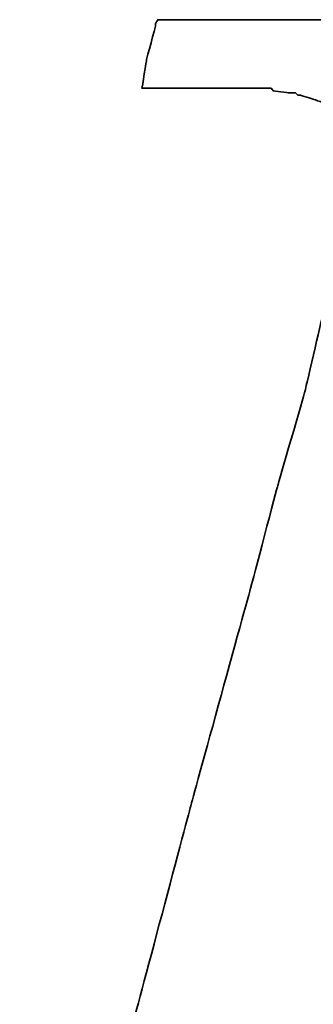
# Model space of a CAD drawing. Header units: millimetres. Extents: x 1396 to 1813, y -216 to -72.
# Tile 34 of 53: x 1715.197 to 1715.717, y -166.341 to -164.594. Entities that reach past the tile are written whole.
import ezdxf

# ---------------------------------------------------------------- set-up
doc = ezdxf.new("R2010")
doc.units = ezdxf.units.MM
doc.layers.add('DIM', color=4, linetype='CONTINUOUS')
doc.layers.add('layer 1', color=7, linetype='CONTINUOUS')

# ---------------------------------------------------------------- blocks, each defined once
blk = doc.blocks.new('TBI MOTION logo(完整正式版)')
at = {"layer": 'layer 1', "color": 22, "lineweight": 35}
blk.add_open_spline([(-40.59125, -7.943749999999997), (-40.59125, -7.943749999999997), (-40.97375, -7.943749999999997), (-40.97375, -7.943749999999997), (-40.97375, -7.943749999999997), (-40.97375, -7.943749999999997), (-41.38125, -7.943749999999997), (-41.38125, -7.943749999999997), (-41.38125, -7.943749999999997), (-41.38125, -7.943749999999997), (-41.54874999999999, -7.943749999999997), (-41.54874999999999, -7.943749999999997), (-41.54874999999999, -7.943749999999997), (-41.54874999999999, -7.943749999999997), (-41.59875, -7.943749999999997), (-41.59875, -7.943749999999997), (-41.59875, -7.943749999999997), (-41.59875, -7.943749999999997), (-41.88374999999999, -7.943749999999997), (-41.88374999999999, -7.943749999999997), (-41.88374999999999, -7.943749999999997), (-41.88374999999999, -7.943749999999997), (-41.90875, -7.91875), (-41.90875, -7.91875), (-41.90875, -7.91875), (-41.90875, -7.91875), (-42.19875, -7.871249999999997), (-42.19875, -7.871249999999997), (-42.19875, -7.871249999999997), (-42.19875, -7.871249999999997), (-42.43875, -7.82375), (-42.43875, -7.82375), (-42.43875, -7.82375), (-42.43875, -7.82375), (-42.45875, -7.82375), (-42.45875, -7.82375), (-42.45875, -7.82375), (-42.45875, -7.82375), (-42.48624999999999, -7.82375), (-42.48624999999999, -7.82375), (-42.48624999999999, -7.82375), (-42.48624999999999, -7.82375), (-42.67625, -7.723749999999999), (-42.67625, -7.723749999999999), (-42.67625, -7.723749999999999), (-42.67625, -7.723749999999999), (-42.70125, -7.70375), (-42.70125, -7.70375), (-42.70125, -7.70375), (-42.70125, -7.70375), (-42.72375, -7.678749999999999), (-42.72375, -7.678749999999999), (-42.72375, -7.678749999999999), (-42.72375, -7.678749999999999), (-42.86875, -7.488749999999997), (-42.86875, -7.488749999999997), (-42.86875, -7.488749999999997), (-42.86875, -7.488749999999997), (-42.89374999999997, -7.438749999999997), (-42.89374999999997, -7.438749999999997), (-42.89374999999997, -7.438749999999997), (-42.89374999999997, -7.438749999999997), (-42.91875, -7.388749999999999), (-42.91875, -7.388749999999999), (-42.91875, -7.388749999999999), (-42.91875, -7.388749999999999), (-42.93874999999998, -7.12875), (-42.93874999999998, -7.12875), (-42.93874999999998, -7.12875), (-42.93874999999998, -7.12875), (-42.96375, -7.103749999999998), (-42.96375, -7.103749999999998), (-42.96375, -7.103749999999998), (-42.96375, -7.103749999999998), (-42.96375, -7.053749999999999), (-42.96375, -7.053749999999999), (-42.96375, -7.053749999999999), (-42.96375, -7.053749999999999), (-42.96375, -7.00875), (-42.96375, -7.00875), (-42.96375, -7.00875), (-42.96375, -7.00875), (-42.91875, -6.69625), (-42.91875, -6.69625), (-42.91875, -6.69625), (-42.91875, -6.69625), (-42.91875, -6.62375), (-42.91875, -6.62375), (-42.91875, -6.62375), (-42.91875, -6.62375), (-42.91875, -6.59625), (-42.91875, -6.59625), (-42.91875, -6.59625), (-42.91875, -6.59625), (-42.91875, -6.57375), (-42.91875, -6.57375), (-42.91875, -6.57375), (-42.91875, -6.57375), (-42.91875, -6.528749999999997), (-42.91875, -6.528749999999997), (-42.91875, -6.528749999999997), (-42.91875, -6.528749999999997), (-42.89374999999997, -6.50375), (-42.89374999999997, -6.50375), (-42.89374999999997, -6.50375), (-42.89374999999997, -6.50375), (-42.84374999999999, -6.38375), (-42.84374999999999, -6.38375), (-42.84374999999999, -6.38375), (-42.84374999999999, -6.38375), (-42.84374999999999, -6.358749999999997), (-42.84374999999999, -6.358749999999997), (-42.84374999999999, -6.358749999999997), (-42.84374999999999, -6.358749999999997), (-42.74625, -6.143749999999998), (-42.74625, -6.143749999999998), (-42.74625, -6.143749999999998), (-42.74625, -6.143749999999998), (-42.70125, -5.853749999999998), (-42.70125, -5.853749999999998), (-42.70125, -5.853749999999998), (-42.70125, -5.853749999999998), (-42.60374999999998, -5.47125), (-42.60374999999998, -5.47125), (-42.60374999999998, -5.47125), (-42.60374999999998, -5.47125), (-42.60374999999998, -5.44875), (-42.60374999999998, -5.44875), (-42.60374999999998, -5.44875), (-42.60374999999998, -5.44875), (-42.38875, -4.678749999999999), (-42.38875, -4.678749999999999), (-42.38875, -4.678749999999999), (-42.38875, -4.678749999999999), (-42.36375, -4.653749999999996), (-42.36375, -4.653749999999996), (-42.36375, -4.653749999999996), (-42.36375, -4.653749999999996), (-42.12375, -3.69625), (-42.12375, -3.69625), (-42.12375, -3.69625), (-42.12375, -3.69625), (-42.12375, -3.67374), (-42.12375, -3.67374), (-42.12375, -3.67374), (-42.12375, -3.67374), (-41.78875, -2.593739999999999), (-41.78875, -2.593739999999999), (-41.78875, -2.593739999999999), (-41.78875, -2.593739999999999), (-41.18875, -0.19375), (-41.18875, -0.19375), (-41.18875, -0.19375), (-41.18875, -0.19375), (-40.54375, 2.20624), (-40.54375, 2.20624), (-40.54375, 2.20624), (-40.54375, 2.20624), (-40.25374999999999, 3.308749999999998), (-40.25374999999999, 3.308749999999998), (-40.25374999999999, 3.308749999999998), (-40.25374999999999, 3.308749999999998), (-39.98875, 4.27125), (-39.98875, 4.27125), (-39.98875, 4.27125), (-39.98875, 4.27125), (-39.77375, 5.131249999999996), (-39.77375, 5.131249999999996), (-39.77375, 5.131249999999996), (-39.77375, 5.131249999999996), (-39.67875, 5.47125), (-39.67875, 5.47125), (-39.67875, 5.47125), (-39.67875, 5.47125), (-39.60375, 5.756249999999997), (-39.60375, 5.756249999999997), (-39.60375, 5.756249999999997), (-39.60375, 5.756249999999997), (-39.60375, 5.78125), (-39.60375, 5.78125), (-39.60375, 5.78125), (-39.60375, 5.78125), (-39.50875, 5.97125), (-39.50875, 5.97125), (-39.50875, 5.97125), (-39.50875, 5.97125), (-39.50875, 6.138749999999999), (-39.50875, 6.138749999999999), (-39.50875, 6.138749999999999), (-39.50875, 6.138749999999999), (-39.48625, 6.166249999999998), (-39.48625, 6.166249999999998), (-39.48625, 6.166249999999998), (-39.48625, 6.166249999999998), (-39.46125, 6.286249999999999), (-39.46125, 6.286249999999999), (-39.46125, 6.286249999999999), (-39.46125, 6.286249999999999), (-39.46125, 6.426249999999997), (-39.46125, 6.426249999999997), (-39.46125, 6.426249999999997), (-39.46125, 6.426249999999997), (-39.41375, 6.426249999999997), (-39.41375, 6.426249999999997), (-39.41375, 6.426249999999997), (-39.41375, 6.426249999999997), (-39.29375, 6.69125), (-39.29375, 6.69125), (-39.29375, 6.69125), (-39.29375, 6.69125), (-39.26875, 6.741249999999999), (-39.26875, 6.741249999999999), (-39.26875, 6.741249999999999), (-39.26875, 6.741249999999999), (-39.24375, 6.76625), (-39.24375, 6.76625), (-39.24375, 6.76625), (-39.24375, 6.76625), (-38.98375, 7.006239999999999), (-38.98375, 7.006239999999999), (-38.98375, 7.006239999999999), (-38.98375, 7.006239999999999), (-38.95625, 7.026239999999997), (-38.95625, 7.026239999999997), (-38.95625, 7.026239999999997), (-38.95625, 7.026239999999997), (-38.78875, 7.126239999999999), (-38.78875, 7.126239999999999), (-38.78875, 7.126239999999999), (-38.78875, 7.126239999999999), (-38.76375, 7.126239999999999), (-38.76375, 7.126239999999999), (-38.76375, 7.126239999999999), (-38.76375, 7.126239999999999), (-38.74375, 7.126239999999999), (-38.74375, 7.126239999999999), (-38.74375, 7.126239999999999), (-38.74375, 7.126239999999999), (-38.52875, 7.171249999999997), (-38.52875, 7.171249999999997), (-38.52875, 7.171249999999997), (-38.52875, 7.171249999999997), (-38.52875, 7.196239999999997), (-38.52875, 7.196239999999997), (-38.52875, 7.196239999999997), (-38.52875, 7.196239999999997), (-38.50375, 7.196239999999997), (-38.50375, 7.196239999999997), (-38.50375, 7.196239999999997), (-38.50375, 7.196239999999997), (-38.26125, 7.21875), (-38.26125, 7.21875), (-38.26125, 7.21875), (-38.26125, 7.21875), (-38.23875000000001, 7.246239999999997), (-38.23875000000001, 7.246239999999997), (-38.23875000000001, 7.246239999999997), (-38.23875000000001, 7.246239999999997), (-38.21625, 7.246239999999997), (-38.21625, 7.246239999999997), (-38.21625, 7.246239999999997), (-38.21625, 7.246239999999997), (-38.18875, 7.246239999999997), (-38.18875, 7.246239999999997), (-38.18875, 7.246239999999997), (-38.18875, 7.246239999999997), (-37.90375, 7.246239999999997), (-37.90375, 7.246239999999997), (-37.90375, 7.246239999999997), (-37.90375, 7.246239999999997), (-37.85375, 7.246239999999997), (-37.85375, 7.246239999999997), (-37.85375, 7.246239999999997), (-37.85375, 7.246239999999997), (-37.75875, 7.246239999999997), (-37.75875, 7.246239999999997), (-37.75875, 7.246239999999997), (-37.75875, 7.246239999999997), (-37.42375, 7.246239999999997), (-37.42375, 7.246239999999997), (-37.42375, 7.246239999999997), (-37.42375, 7.246239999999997), (-37.08875, 7.246239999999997), (-37.08875, 7.246239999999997), (-37.08875, 7.246239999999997), (-37.08875, 7.246239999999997), (-37.06375, 7.246239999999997), (-37.06375, 7.246239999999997), (-37.06375, 7.246239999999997), (-37.06375, 7.246239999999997), (-37.06375, 7.266239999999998), (-37.06375, 7.266239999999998), (-37.06375, 7.266239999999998), (-37.06375, 7.266239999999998), (-37.03875, 7.291249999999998), (-37.03875, 7.291249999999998), (-37.03875, 7.291249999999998), (-37.03875, 7.291249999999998), (-37.03875, 7.31625), (-37.03875, 7.31625), (-37.03875, 7.31625), (-37.03875, 7.31625), (-36.94125, 7.676249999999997), (-36.94125, 7.676249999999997), (-36.94125, 7.676249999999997), (-36.94125, 7.676249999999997), (-36.86875, 7.98625), (-36.86875, 7.98625), (-36.86875, 7.98625), (-36.86875, 7.98625), (-36.98875000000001, 7.98625), (-36.98875000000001, 7.98625), (-36.98875000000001, 7.98625), (-36.98875000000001, 7.98625), (-37.42375, 7.98625), (-37.42375, 7.98625), (-37.42375, 7.98625), (-37.42375, 7.98625), (-37.94875, 7.98625), (-37.94875, 7.98625), (-37.94875, 7.98625), (-37.94875, 7.98625), (-38.57375, 7.98625), (-38.57375, 7.98625), (-38.57375, 7.98625), (-38.57375, 7.98625), (-39.29375, 7.98625), (-39.29375, 7.98625), (-39.29375, 7.98625), (-39.29375, 7.98625), (-40.82875, 7.98625), (-40.82875, 7.98625), (-40.82875, 7.98625), (-40.82875, 7.98625), (-42.36375, 7.98625), (-42.36375, 7.98625), (-42.36375, 7.98625), (-42.36375, 7.98625), (-43.08375, 7.98625), (-43.08375, 7.98625), (-43.08375, 7.98625), (-43.08375, 7.98625), (-43.70875, 7.98625), (-43.70875, 7.98625), (-43.70875, 7.98625), (-43.70875, 7.98625), (-44.23375, 7.98625), (-44.23375, 7.98625), (-44.23375, 7.98625), (-44.23375, 7.98625), (-44.66875, 7.98625), (-44.66875, 7.98625), (-44.66875, 7.98625), (-44.66875, 7.98625), (-44.88375, 7.98625), (-44.88375, 7.98625), (-44.88375, 7.98625), (-44.88375, 7.98625), (-44.90874999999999, 7.94125), (-44.90874999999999, 7.94125), (-44.90874999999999, 7.94125), (-44.90874999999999, 7.94125), (-44.90874999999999, 7.916249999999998), (-44.90874999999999, 7.916249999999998), (-44.90874999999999, 7.916249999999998), (-44.90874999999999, 7.916249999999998), (-45.00375, 7.55625), (-45.00375, 7.55625), (-45.00375, 7.55625), (-45.00375, 7.55625), (-45.05374999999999, 7.246239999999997), (-45.05374999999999, 7.246239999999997), (-45.05374999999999, 7.246239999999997), (-45.05374999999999, 7.246239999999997), (-44.61875, 7.246239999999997), (-44.61875, 7.246239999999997), (-44.61875, 7.246239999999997), (-44.61875, 7.246239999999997), (-44.11375, 7.246239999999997), (-44.11375, 7.246239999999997), (-44.11375, 7.246239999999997), (-44.11375, 7.246239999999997), (-43.99375, 7.246239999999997), (-43.99375, 7.246239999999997), (-43.99375, 7.246239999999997), (-43.99375, 7.246239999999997), (-43.94625, 7.246239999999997), (-43.94625, 7.246239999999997), (-43.94625, 7.246239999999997), (-43.94625, 7.246239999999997), (-43.92374, 7.246239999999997), (-43.92374, 7.246239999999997), (-43.92374, 7.246239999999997), (-43.92374, 7.246239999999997), (-43.65874999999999, 7.246239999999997), (-43.65874999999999, 7.246239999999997), (-43.65874999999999, 7.246239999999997), (-43.65874999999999, 7.246239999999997), (-43.63875, 7.21875), (-43.63875, 7.21875), (-43.63875, 7.21875), (-43.63875, 7.21875), (-43.46874999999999, 7.196239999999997), (-43.46874999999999, 7.196239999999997), (-43.46874999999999, 7.196239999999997), (-43.46874999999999, 7.196239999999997), (-43.39875, 7.196239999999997), (-43.39875, 7.196239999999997), (-43.39875, 7.196239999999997), (-43.39875, 7.196239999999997), (-43.37125, 7.171249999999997), (-43.37125, 7.171249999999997), (-43.37125, 7.171249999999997), (-43.37125, 7.171249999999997), (-43.34875, 7.171249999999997), (-43.34875, 7.171249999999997), (-43.34875, 7.171249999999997), (-43.34875, 7.171249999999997), (-43.20375, 7.126239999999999), (-43.20375, 7.126239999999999), (-43.20375, 7.126239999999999), (-43.20375, 7.126239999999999), (-43.05875, 7.076239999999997), (-43.05875, 7.076239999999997), (-43.05875, 7.076239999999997), (-43.05875, 7.076239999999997), (-43.01375, 7.076239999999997), (-43.01375, 7.076239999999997), (-43.01375, 7.076239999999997), (-43.01375, 7.076239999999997), (-42.98875, 7.026239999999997), (-42.98875, 7.026239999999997), (-42.98875, 7.026239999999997), (-42.98875, 7.026239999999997), (-42.79874999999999, 6.86125), (-42.79874999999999, 6.86125), (-42.79874999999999, 6.86125), (-42.79874999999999, 6.86125), (-42.77375, 6.81125), (-42.77375, 6.81125), (-42.77375, 6.81125), (-42.77375, 6.81125), (-42.74625, 6.76625), (-42.74625, 6.76625), (-42.74625, 6.76625), (-42.74625, 6.76625), (-42.72375, 6.47625), (-42.72375, 6.47625), (-42.72375, 6.47625), (-42.72375, 6.47625), (-42.70125, 6.45124), (-42.70125, 6.45124), (-42.70125, 6.45124), (-42.70125, 6.45124), (-42.70125, 6.426249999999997), (-42.70125, 6.426249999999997), (-42.70125, 6.426249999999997), (-42.70125, 6.426249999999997), (-42.72375, 6.40625), (-42.72375, 6.40625), (-42.72375, 6.40625), (-42.72375, 6.40625), (-42.74625, 5.97125), (-42.74625, 5.97125), (-42.74625, 5.97125), (-42.74625, 5.97125), (-42.74625, 5.94625), (-42.74625, 5.94625), (-42.74625, 5.94625), (-42.74625, 5.94625), (-42.74625, 5.926249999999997), (-42.74625, 5.926249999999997), (-42.74625, 5.926249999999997), (-42.74625, 5.926249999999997), (-42.77375, 5.876249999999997), (-42.77375, 5.876249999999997), (-42.77375, 5.876249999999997), (-42.77375, 5.876249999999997), (-42.81875, 5.80625), (-42.81875, 5.80625), (-42.81875, 5.80625), (-42.81875, 5.80625), (-42.86875, 5.63625), (-42.86875, 5.63625), (-42.86875, 5.63625), (-42.86875, 5.63625), (-42.91875, 5.39625), (-42.91875, 5.39625), (-42.91875, 5.39625), (-42.91875, 5.39625), (-42.91875, 5.37124), (-42.91875, 5.37124), (-42.91875, 5.37124), (-42.91875, 5.37124), (-43.01375, 5.10874), (-43.01375, 5.10874), (-43.01375, 5.10874), (-43.01375, 5.10874), (-43.10875, 4.771239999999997), (-43.10875, 4.771239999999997), (-43.10875, 4.771239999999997), (-43.10875, 4.771239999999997), (-43.29875, 3.956249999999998), (-43.29875, 3.956249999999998), (-43.29875, 3.956249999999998), (-43.29875, 3.956249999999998), (-43.58875, 2.951249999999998), (-43.58875, 2.951249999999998), (-43.58875, 2.951249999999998), (-43.58875, 2.951249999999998), (-43.87375, 1.87125), (-43.87375, 1.87125), (-43.87375, 1.87125), (-43.87375, 1.87125), (-44.52625, -0.50374), (-44.52625, -0.50374), (-44.52625, -0.50374), (-44.52625, -0.50374), (-45.14874999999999, -2.853749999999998), (-45.14874999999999, -2.853749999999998), (-45.14874999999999, -2.853749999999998), (-45.14874999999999, -2.853749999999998), (-45.43375, -3.95875), (-45.43375, -3.95875), (-45.43375, -3.95875), (-45.43375, -3.95875), (-45.69874999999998, -4.96875), (-45.69874999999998, -4.96875), (-45.69874999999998, -4.96875), (-45.69874999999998, -4.96875), (-45.91375, -5.78375), (-45.91375, -5.78375), (-45.91375, -5.78375), (-45.91375, -5.78375), (-46.01374999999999, -6.11875), (-46.01374999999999, -6.11875), (-46.01374999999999, -6.11875), (-46.01374999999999, -6.11875), (-46.01374999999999, -6.143749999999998), (-46.01374999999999, -6.143749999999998), (-46.01374999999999, -6.143749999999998), (-46.01374999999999, -6.143749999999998), (-46.10875, -6.40875), (-46.10875, -6.40875), (-46.10875, -6.40875), (-46.10875, -6.40875), (-46.15375, -6.648749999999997), (-46.15375, -6.648749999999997), (-46.15375, -6.648749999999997), (-46.15375, -6.648749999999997), (-46.20375, -6.83875), (-46.20375, -6.83875), (-46.20375, -6.83875), (-46.20375, -6.83875), (-46.22874999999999, -6.933749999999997), (-46.22874999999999, -6.933749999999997), (-46.22874999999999, -6.933749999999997), (-46.22874999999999, -6.933749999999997), (-46.22874999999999, -7.07875), (-46.22874999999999, -7.07875), (-46.22874999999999, -7.07875), (-46.22874999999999, -7.07875), (-46.27374999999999, -7.07875), (-46.27374999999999, -7.07875), (-46.27374999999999, -7.07875), (-46.27374999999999, -7.07875), (-46.39375, -7.34375), (-46.39375, -7.34375), (-46.39375, -7.34375), (-46.39375, -7.34375), (-46.39375, -7.36875), (-46.39375, -7.36875), (-46.39375, -7.36875), (-46.39375, -7.36875), (-46.42125, -7.388749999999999), (-46.42125, -7.388749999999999), (-46.42125, -7.388749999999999), (-46.42125, -7.388749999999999), (-46.68375, -7.678749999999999), (-46.68375, -7.678749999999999), (-46.68375, -7.678749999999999), (-46.68375, -7.678749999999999), (-46.70875, -7.70375), (-46.70875, -7.70375), (-46.70875, -7.70375), (-46.70875, -7.70375), (-46.75374999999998, -7.723749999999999), (-46.75374999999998, -7.723749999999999), (-46.75374999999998, -7.723749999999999), (-46.75374999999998, -7.723749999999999), (-47.08874999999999, -7.871249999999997), (-47.08874999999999, -7.871249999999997), (-47.08874999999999, -7.871249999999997), (-47.08874999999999, -7.871249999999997), (-47.11625, -7.871249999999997), (-47.11625, -7.871249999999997), (-47.11625, -7.871249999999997), (-47.11625, -7.871249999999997), (-47.13875, -7.893749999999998), (-47.13875, -7.893749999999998), (-47.13875, -7.893749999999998), (-47.13875, -7.893749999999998), (-47.56874999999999, -7.91875), (-47.56874999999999, -7.91875), (-47.56874999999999, -7.91875), (-47.56874999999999, -7.91875), (-47.59624999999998, -7.943749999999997), (-47.59624999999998, -7.943749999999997), (-47.59624999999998, -7.943749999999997), (-47.59624999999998, -7.943749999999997), (-47.64375, -7.943749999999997), (-47.64375, -7.943749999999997), (-47.64375, -7.943749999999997), (-47.64375, -7.943749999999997), (-47.73625, -7.943749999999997), (-47.73625, -7.943749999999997), (-47.73625, -7.943749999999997), (-47.73625, -7.943749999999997), (-48.07375, -7.943749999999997), (-48.07375, -7.943749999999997), (-48.07375, -7.943749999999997), (-48.07375, -7.943749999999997), (-48.36125, -7.943749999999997), (-48.36125, -7.943749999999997), (-48.36125, -7.943749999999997), (-48.36125, -7.943749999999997), (-48.36125, -7.966249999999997), (-48.36125, -7.966249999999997), (-48.36125, -7.966249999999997), (-48.36125, -7.966249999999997), (-48.36125, -7.991249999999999), (-48.36125, -7.991249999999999), (-48.36125, -7.991249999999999), (-48.36125, -7.991249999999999), (-48.38875, -8.013749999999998), (-48.38875, -8.013749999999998), (-48.38875, -8.013749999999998), (-48.38875, -8.013749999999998), (-48.50875, -8.34875), (-48.50875, -8.34875), (-48.50875, -8.34875), (-48.50875, -8.34875), (-48.55375, -8.68625), (-48.55375, -8.68625), (-48.55375, -8.68625), (-48.55375, -8.68625), (-48.45875, -8.68625), (-48.45875, -8.68625), (-48.45875, -8.68625), (-48.45875, -8.68625), (-48.07375, -8.68625), (-48.07375, -8.68625), (-48.07375, -8.68625), (-48.07375, -8.68625), (-47.52374999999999, -8.68625), (-47.52374999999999, -8.68625), (-47.52374999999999, -8.68625), (-47.52374999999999, -8.68625), (-46.92375, -8.68625), (-46.92375, -8.68625), (-46.92375, -8.68625), (-46.92375, -8.68625), (-46.25375, -8.68625), (-46.25375, -8.68625), (-46.25375, -8.68625), (-46.25375, -8.68625), (-46.20375, -8.68625), (-46.20375, -8.68625), (-46.20375, -8.68625), (-46.20375, -8.68625), (-44.71375, -8.68625), (-44.71375, -8.68625), (-44.71375, -8.68625), (-44.71375, -8.68625), (-43.22874999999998, -8.68625), (-43.22874999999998, -8.68625), (-43.22874999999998, -8.68625), (-43.22874999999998, -8.68625), (-42.55875, -8.68625), (-42.55875, -8.68625), (-42.55875, -8.68625), (-42.55875, -8.68625), (-42.50874999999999, -8.68625), (-42.50874999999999, -8.68625), (-42.50874999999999, -8.68625), (-42.50874999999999, -8.68625), (-41.93375, -8.68625), (-41.93375, -8.68625), (-41.93375, -8.68625), (-41.93375, -8.68625), (-41.38125, -8.68625), (-41.38125, -8.68625), (-41.38125, -8.68625), (-41.38125, -8.68625), (-40.97375, -8.68625), (-40.97375, -8.68625), (-40.97375, -8.68625), (-40.97375, -8.68625), (-40.78125, -8.68625), (-40.78125, -8.68625), (-40.78125, -8.68625), (-40.78125, -8.68625), (-40.78125, -8.638749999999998), (-40.78125, -8.638749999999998), (-40.78125, -8.638749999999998), (-40.78125, -8.638749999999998), (-40.75874999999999, -8.638749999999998), (-40.75874999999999, -8.638749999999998), (-40.75874999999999, -8.638749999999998), (-40.75874999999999, -8.638749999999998), (-40.66374999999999, -8.27875), (-40.66374999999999, -8.27875), (-40.66374999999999, -8.27875), (-40.66374999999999, -8.27875), (-40.59125, -7.943749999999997), (-40.59125, -7.943749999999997)], degree=3, knots=[0, 0, 0, 0, 0.0055865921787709, 0.0055865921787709, 0.0055865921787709, 0.0055866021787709, 0.0111731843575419, 0.0111731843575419, 0.0111731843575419, 0.0111731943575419, 0.0167597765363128, 0.0167597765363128, 0.0167597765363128, 0.0167597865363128, 0.0223463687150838, 0.0223463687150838, 0.0223463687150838, 0.0223463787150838, 0.0279329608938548, 0.0279329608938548, 0.0279329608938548, 0.0279329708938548, 0.0335195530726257, 0.0335195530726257, 0.0335195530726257, 0.0335195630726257, 0.0391061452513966, 0.0391061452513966, 0.0391061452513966, 0.0391061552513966, 0.0446927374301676, 0.0446927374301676, 0.0446927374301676, 0.0446927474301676, 0.0502793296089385, 0.0502793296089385, 0.0502793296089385, 0.0502793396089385, 0.0558659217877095, 0.0558659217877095, 0.0558659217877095, 0.0558659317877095, 0.0614525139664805, 0.0614525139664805, 0.0614525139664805, 0.0614525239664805, 0.0670391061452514, 0.0670391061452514, 0.0670391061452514, 0.0670391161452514, 0.0726256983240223, 0.0726256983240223, 0.0726256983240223, 0.0726257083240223, 0.0782122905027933, 0.0782122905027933, 0.0782122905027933, 0.0782123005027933, 0.0837988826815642, 0.0837988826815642, 0.0837988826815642, 0.0837988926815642, 0.0893854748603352, 0.0893854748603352, 0.0893854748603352, 0.0893854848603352, 0.0949720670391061, 0.0949720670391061, 0.0949720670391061, 0.0949720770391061, 0.1005586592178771, 0.1005586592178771, 0.1005586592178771, 0.1005586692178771, 0.106145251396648, 0.106145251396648, 0.106145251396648, 0.106145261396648, 0.1117318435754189, 0.1117318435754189, 0.1117318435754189, 0.1117318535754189, 0.1173184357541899, 0.1173184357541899, 0.1173184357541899, 0.1173184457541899, 0.1229050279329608, 0.1229050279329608, 0.1229050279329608, 0.1229050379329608, 0.1284916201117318, 0.1284916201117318, 0.1284916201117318, 0.1284916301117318, 0.1340782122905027, 0.1340782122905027, 0.1340782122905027, 0.1340782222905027, 0.1396648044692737, 0.1396648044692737, 0.1396648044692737, 0.1396648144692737, 0.1452513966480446, 0.1452513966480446, 0.1452513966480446, 0.1452514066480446, 0.1508379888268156, 0.1508379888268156, 0.1508379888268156, 0.1508379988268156, 0.1564245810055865, 0.1564245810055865, 0.1564245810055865, 0.1564245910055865, 0.1620111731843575, 0.1620111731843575, 0.1620111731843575, 0.1620111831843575, 0.1675977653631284, 0.1675977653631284, 0.1675977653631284, 0.1675977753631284, 0.1731843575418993, 0.1731843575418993, 0.1731843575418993, 0.1731843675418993, 0.1787709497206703, 0.1787709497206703, 0.1787709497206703, 0.1787709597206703, 0.1843575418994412, 0.1843575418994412, 0.1843575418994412, 0.1843575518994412, 0.1899441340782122, 0.1899441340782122, 0.1899441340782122, 0.1899441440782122, 0.1955307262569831, 0.1955307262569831, 0.1955307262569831, 0.1955307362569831, 0.2011173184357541, 0.2011173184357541, 0.2011173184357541, 0.2011173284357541, 0.206703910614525, 0.206703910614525, 0.206703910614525, 0.206703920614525, 0.2122905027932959, 0.2122905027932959, 0.2122905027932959, 0.2122905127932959, 0.2178770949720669, 0.2178770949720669, 0.2178770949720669, 0.2178771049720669, 0.2234636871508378, 0.2234636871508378, 0.2234636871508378, 0.2234636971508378, 0.2290502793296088, 0.2290502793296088, 0.2290502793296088, 0.2290502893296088, 0.2346368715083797, 0.2346368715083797, 0.2346368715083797, 0.2346368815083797, 0.2402234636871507, 0.2402234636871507, 0.2402234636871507, 0.2402234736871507, 0.2458100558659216, 0.2458100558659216, 0.2458100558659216, 0.2458100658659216, 0.2513966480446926, 0.2513966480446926, 0.2513966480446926, 0.2513966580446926, 0.2569832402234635, 0.2569832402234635, 0.2569832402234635, 0.2569832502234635, 0.2625698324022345, 0.2625698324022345, 0.2625698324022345, 0.2625698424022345, 0.2681564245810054, 0.2681564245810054, 0.2681564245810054, 0.2681564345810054, 0.2737430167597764, 0.2737430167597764, 0.2737430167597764, 0.2737430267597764, 0.2793296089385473, 0.2793296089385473, 0.2793296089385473, 0.2793296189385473, 0.2849162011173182, 0.2849162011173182, 0.2849162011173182, 0.2849162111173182, 0.2905027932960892, 0.2905027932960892, 0.2905027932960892, 0.2905028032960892, 0.2960893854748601, 0.2960893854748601, 0.2960893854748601, 0.29608939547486, 0.3016759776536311, 0.3016759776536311, 0.3016759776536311, 0.3016759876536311, 0.3072625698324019, 0.3072625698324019, 0.3072625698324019, 0.3072625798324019, 0.312849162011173, 0.312849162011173, 0.312849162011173, 0.312849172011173, 0.3184357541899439, 0.3184357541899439, 0.3184357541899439, 0.3184357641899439, 0.3240223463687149, 0.3240223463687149, 0.3240223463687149, 0.3240223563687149, 0.3296089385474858, 0.3296089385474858, 0.3296089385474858, 0.3296089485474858, 0.3351955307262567, 0.3351955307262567, 0.3351955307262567, 0.3351955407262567, 0.3407821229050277, 0.3407821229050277, 0.3407821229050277, 0.3407821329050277, 0.3463687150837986, 0.3463687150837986, 0.3463687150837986, 0.3463687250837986, 0.3519553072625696, 0.3519553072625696, 0.3519553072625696, 0.3519553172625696, 0.3575418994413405, 0.3575418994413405, 0.3575418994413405, 0.3575419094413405, 0.3631284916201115, 0.3631284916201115, 0.3631284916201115, 0.3631285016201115, 0.3687150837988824, 0.3687150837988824, 0.3687150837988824, 0.3687150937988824, 0.3743016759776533, 0.3743016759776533, 0.3743016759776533, 0.3743016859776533, 0.3798882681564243, 0.3798882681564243, 0.3798882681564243, 0.3798882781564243, 0.3854748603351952, 0.3854748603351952, 0.3854748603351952, 0.3854748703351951, 0.3910614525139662, 0.3910614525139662, 0.3910614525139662, 0.3910614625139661, 0.3966480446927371, 0.3966480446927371, 0.3966480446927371, 0.3966480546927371, 0.4022346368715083, 0.4022346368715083, 0.4022346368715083, 0.4022346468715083, 0.407821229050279, 0.407821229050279, 0.407821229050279, 0.407821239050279, 0.4134078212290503, 0.4134078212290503, 0.4134078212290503, 0.4134078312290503, 0.4189944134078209, 0.4189944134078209, 0.4189944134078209, 0.4189944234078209, 0.4245810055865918, 0.4245810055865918, 0.4245810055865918, 0.4245810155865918, 0.4301675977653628, 0.4301675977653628, 0.4301675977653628, 0.4301676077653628, 0.4357541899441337, 0.4357541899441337, 0.4357541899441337, 0.4357541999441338, 0.4413407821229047, 0.4413407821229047, 0.4413407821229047, 0.4413407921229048, 0.4469273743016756, 0.4469273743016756, 0.4469273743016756, 0.4469273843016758, 0.4525139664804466, 0.4525139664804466, 0.4525139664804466, 0.4525139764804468, 0.4581005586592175, 0.4581005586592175, 0.4581005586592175, 0.4581005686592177, 0.4636871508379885, 0.4636871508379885, 0.4636871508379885, 0.4636871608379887, 0.4692737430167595, 0.4692737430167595, 0.4692737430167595, 0.4692737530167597, 0.4748603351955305, 0.4748603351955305, 0.4748603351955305, 0.4748603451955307, 0.4804469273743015, 0.4804469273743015, 0.4804469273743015, 0.4804469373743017, 0.4860335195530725, 0.4860335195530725, 0.4860335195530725, 0.4860335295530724, 0.4916201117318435, 0.4916201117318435, 0.4916201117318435, 0.4916201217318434, 0.4972067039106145, 0.4972067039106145, 0.4972067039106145, 0.4972067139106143, 0.5027932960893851, 0.5027932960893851, 0.5027932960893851, 0.5027933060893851, 0.508379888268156, 0.508379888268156, 0.508379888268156, 0.508379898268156, 0.513966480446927, 0.513966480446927, 0.513966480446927, 0.5139664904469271, 0.519553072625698, 0.519553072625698, 0.519553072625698, 0.5195530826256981, 0.525139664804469, 0.525139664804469, 0.525139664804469, 0.525139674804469, 0.53072625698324, 0.53072625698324, 0.53072625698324, 0.5307262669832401, 0.536312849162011, 0.536312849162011, 0.536312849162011, 0.5363128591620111, 0.541899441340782, 0.541899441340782, 0.541899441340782, 0.5418994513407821, 0.547486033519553, 0.547486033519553, 0.547486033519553, 0.547486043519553, 0.553072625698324, 0.553072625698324, 0.553072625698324, 0.5530726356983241, 0.558659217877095, 0.558659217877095, 0.558659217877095, 0.558659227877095, 0.564245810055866, 0.564245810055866, 0.564245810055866, 0.564245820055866, 0.569832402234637, 0.569832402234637, 0.569832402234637, 0.5698324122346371, 0.575418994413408, 0.575418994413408, 0.575418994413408, 0.575419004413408, 0.581005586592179, 0.581005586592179, 0.581005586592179, 0.581005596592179, 0.58659217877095, 0.58659217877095, 0.58659217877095, 0.5865921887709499, 0.592178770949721, 0.592178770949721, 0.592178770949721, 0.5921787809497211, 0.5977653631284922, 0.5977653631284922, 0.5977653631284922, 0.5977653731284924, 0.603351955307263, 0.603351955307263, 0.603351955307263, 0.6033519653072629, 0.608938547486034, 0.608938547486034, 0.608938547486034, 0.608938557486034, 0.6145251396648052, 0.6145251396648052, 0.6145251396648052, 0.6145251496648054, 0.6201117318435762, 0.6201117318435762, 0.6201117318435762, 0.6201117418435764, 0.6256983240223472, 0.6256983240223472, 0.6256983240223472, 0.6256983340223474, 0.631284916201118, 0.631284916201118, 0.631284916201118, 0.631284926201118, 0.6368715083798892, 0.6368715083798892, 0.6368715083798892, 0.6368715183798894, 0.6424581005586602, 0.6424581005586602, 0.6424581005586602, 0.6424581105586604, 0.6480446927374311, 0.6480446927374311, 0.6480446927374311, 0.6480447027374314, 0.6536312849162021, 0.6536312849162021, 0.6536312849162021, 0.6536312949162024, 0.6592178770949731, 0.6592178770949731, 0.6592178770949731, 0.6592178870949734, 0.6648044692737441, 0.6648044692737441, 0.6648044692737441, 0.6648044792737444, 0.6703910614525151, 0.6703910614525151, 0.6703910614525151, 0.6703910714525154, 0.6759776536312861, 0.6759776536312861, 0.6759776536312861, 0.6759776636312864, 0.6815642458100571, 0.6815642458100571, 0.6815642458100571, 0.6815642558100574, 0.687150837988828, 0.687150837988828, 0.687150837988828, 0.687150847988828, 0.6927374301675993, 0.6927374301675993, 0.6927374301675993, 0.6927374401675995, 0.69832402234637, 0.69832402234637, 0.69832402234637, 0.69832403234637, 0.703910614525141, 0.703910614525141, 0.703910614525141, 0.703910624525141, 0.7094972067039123, 0.7094972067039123, 0.7094972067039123, 0.7094972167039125, 0.715083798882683, 0.715083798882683, 0.715083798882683, 0.715083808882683, 0.7206703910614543, 0.7206703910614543, 0.7206703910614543, 0.7206704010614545, 0.7262569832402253, 0.7262569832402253, 0.7262569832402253, 0.7262569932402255, 0.731843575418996, 0.731843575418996, 0.731843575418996, 0.731843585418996, 0.7374301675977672, 0.7374301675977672, 0.7374301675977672, 0.7374301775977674, 0.7430167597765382, 0.7430167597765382, 0.7430167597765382, 0.7430167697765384, 0.7486033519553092, 0.7486033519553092, 0.7486033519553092, 0.7486033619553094, 0.75418994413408, 0.75418994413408, 0.75418994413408, 0.75418995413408, 0.7597765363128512, 0.7597765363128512, 0.7597765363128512, 0.7597765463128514, 0.7653631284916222, 0.7653631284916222, 0.7653631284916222, 0.7653631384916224, 0.770949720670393, 0.770949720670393, 0.770949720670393, 0.770949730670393, 0.7765363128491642, 0.7765363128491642, 0.7765363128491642, 0.7765363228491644, 0.7821229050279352, 0.7821229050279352, 0.7821229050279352, 0.7821229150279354, 0.787709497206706, 0.787709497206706, 0.787709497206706, 0.787709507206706, 0.7932960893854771, 0.7932960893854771, 0.7932960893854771, 0.7932960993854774, 0.798882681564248, 0.798882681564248, 0.798882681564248, 0.798882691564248, 0.8044692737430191, 0.8044692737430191, 0.8044692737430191, 0.8044692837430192, 0.8100558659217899, 0.8100558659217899, 0.8100558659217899, 0.81005587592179, 0.8156424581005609, 0.8156424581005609, 0.8156424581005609, 0.815642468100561, 0.8212290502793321, 0.8212290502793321, 0.8212290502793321, 0.8212290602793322, 0.8268156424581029, 0.8268156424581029, 0.8268156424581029, 0.826815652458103, 0.8324022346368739, 0.8324022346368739, 0.8324022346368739, 0.832402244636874, 0.8379888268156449, 0.8379888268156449, 0.8379888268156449, 0.837988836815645, 0.8435754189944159, 0.8435754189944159, 0.8435754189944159, 0.8435754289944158, 0.8491620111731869, 0.8491620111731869, 0.8491620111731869, 0.849162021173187, 0.8547486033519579, 0.8547486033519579, 0.8547486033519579, 0.854748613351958, 0.8603351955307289, 0.8603351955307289, 0.8603351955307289, 0.860335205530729, 0.8659217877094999, 0.8659217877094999, 0.8659217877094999, 0.8659217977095, 0.8715083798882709, 0.8715083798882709, 0.8715083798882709, 0.871508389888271, 0.8770949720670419, 0.8770949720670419, 0.8770949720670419, 0.877094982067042, 0.8826815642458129, 0.8826815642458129, 0.8826815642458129, 0.882681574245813, 0.888268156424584, 0.888268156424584, 0.888268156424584, 0.8882681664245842, 0.8938547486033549, 0.8938547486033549, 0.8938547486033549, 0.893854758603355, 0.8994413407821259, 0.8994413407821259, 0.8994413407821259, 0.899441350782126, 0.9050279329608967, 0.9050279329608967, 0.9050279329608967, 0.9050279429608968, 0.9106145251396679, 0.9106145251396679, 0.9106145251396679, 0.910614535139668, 0.9162011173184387, 0.9162011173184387, 0.9162011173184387, 0.9162011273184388, 0.9217877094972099, 0.9217877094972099, 0.9217877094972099, 0.92178771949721, 0.9273743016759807, 0.9273743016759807, 0.9273743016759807, 0.9273743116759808, 0.9329608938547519, 0.9329608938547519, 0.9329608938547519, 0.932960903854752, 0.9385474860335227, 0.9385474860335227, 0.9385474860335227, 0.9385474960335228, 0.944134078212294, 0.944134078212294, 0.944134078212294, 0.9441340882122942, 0.9497206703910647, 0.9497206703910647, 0.9497206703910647, 0.9497206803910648, 0.9553072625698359, 0.9553072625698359, 0.9553072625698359, 0.955307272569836, 0.960893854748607, 0.960893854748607, 0.960893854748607, 0.9608938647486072, 0.9664804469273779, 0.9664804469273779, 0.9664804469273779, 0.9664804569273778, 0.972067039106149, 0.972067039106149, 0.972067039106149, 0.9720670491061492, 0.9776536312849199, 0.9776536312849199, 0.9776536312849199, 0.97765364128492, 0.9832402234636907, 0.9832402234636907, 0.9832402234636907, 0.9832402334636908, 0.988826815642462, 0.988826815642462, 0.988826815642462, 0.9888268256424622, 0.9944134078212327, 0.9944134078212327, 0.9944134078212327, 0.9944134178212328, 1, 1, 1, 1], dxfattribs=at)

msp = doc.modelspace()

# ---------------------------------------------------------------- block references
at = {"layer": 'DIM', "color": 7, "xscale": 0.1641908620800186, "yscale": 0.1641908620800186, "zscale": 0.1641908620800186}
msp.add_blockref('TBI MOTION logo(完整正式版)', (1722.810724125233, -165.9054634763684), dxfattribs=at)

doc.saveas('drawing.dxf')
